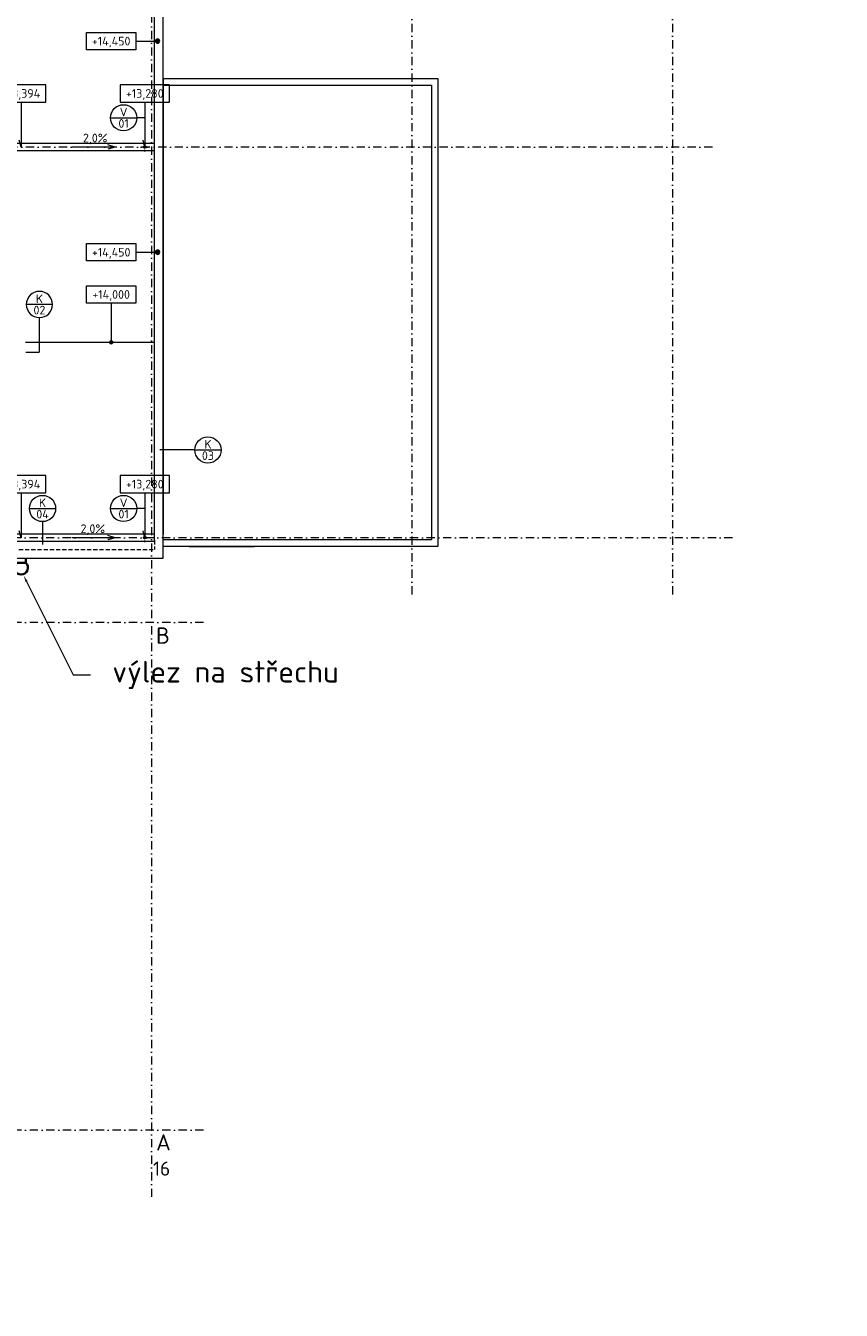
# Model space of a CAD drawing. Header units: millimetres. Extents: x -916886 to 3713765, y -2985421 to 1675785.
# Tile 94 of 256: x 144762 to 182334, y 141702 to 200890. Entities that reach past the tile are written whole.
import ezdxf
from ezdxf import colors
from ezdxf.entities.mleader import LeaderData, LeaderLine
from ezdxf.enums import TextEntityAlignment as Align
from ezdxf.math import Vec2, Vec3

# ---------------------------------------------------------------- set-up
doc = ezdxf.new("R2010")
doc.units = ezdxf.units.MM
for name, pattern in [('CENTERX2', [101.6, 63.5, -12.7, 12.7, -12.7]), ('DASHDOT', [25.4, 12.7, -6.35, 0, -6.35]), ('LINETYPE_0', [0]), ('ČÁRKOVANÁ', [19.05, 12.7, -6.35])]:
    doc.linetypes.add(name, pattern=pattern)
for name, color, linetype, lineweight in [('A99_N_kce-pohl', 1, 'Continuous', 9), ('A99_N_koty-vysk', 160, 'Continuous', 9), ('A99_N_leg-text', 7, 'Continuous', 9), ('A99_N_leg-text @ 200 VP16', 7, 'Continuous', 9), ('A99_N_leg-text @ 200 VP20', 7, 'Continuous', 9), ('A99_N_leg-text @ 200 VP25', 7, 'Continuous', 9), ('A99_N_leg-text @ 200 VP47', 7, 'Continuous', 9), ('A99_N_txt-popis-200', 240, 'Continuous', 5), ('A99_N_txt-popis-50 @ 200', 240, 'Continuous', 9), ('A99_N_znaceni 200', 5, 'Continuous', 5), ('A99_S_kce-pohl', 7, 'Continuous', 5), ('A99_S_kce-rez-sil', 7, 'Continuous', 15), ('A99_S_kce-rez-ten', 7, 'Continuous', 9), ('A99_S_osy', 1, 'CENTERX2', 5)]:
    doc.layers.add(name, color=color, linetype=linetype, lineweight=lineweight)
doc.styles.add('A99_kota', font='isocpeur.ttf', dxfattribs={"height": 2})
doc.styles.add('A99_popis', font='isocpeur.ttf')
doc.styles.add('ad_popis 100', font='isocpeur.ttf', dxfattribs={"height": 200})

# ---------------------------------------------------------------- blocks, each defined once
blk = doc.blocks.new('*U49')
at = {"color": 0, "linetype": 'ByBlock'}
blk.add_line((0, -2), (-5, -2), dxfattribs=at)
blk.add_lwpolyline([(0, -4), (11.4, -4), (11.4, 0), (0, 0)], close=True, dxfattribs=at)
at = {"color": 0, "linetype": 'ByBlock', "ltscale": 200, "const_width": 0.5}
blk.add_lwpolyline([(-5.25, -2, -1), (-4.75, -2, -1)], format="xyb", close=True, dxfattribs=at)
at = {"color": 0, "linetype": 'ByBlock'}
blk.add_circle((-5, -2), 0.5, dxfattribs=at)
at = {"color": 0, "linetype": 'ByBlock', "style": 'A99_kota'}
for tag, p in [('VYSKA', (5.7, -2.24)), ('VYSKA_POPIS1', (5.7, -6.04)), ('VYSKA_POPIS2', (5.9, -9.54)), ('VYSKA_POPIS3', (5.9, -13.04))]:
    blk.add_attdef(tag, text='', height=2, dxfattribs=at).set_placement(p, align=Align.MIDDLE)
blk = doc.blocks.new('*U50')
at = {"color": 0, "linetype": 'ByBlock'}
blk.add_line((5.7, -4), (5.7, -13.05), dxfattribs=at)
blk.add_lwpolyline([(0, -4), (11.4, -4), (11.4, 0), (0, 0)], close=True, dxfattribs=at)
at = {"color": 0, "linetype": 'ByBlock', "ltscale": 200, "const_width": 0.5}
blk.add_lwpolyline([(5.7, -13.3, -1), (5.7, -12.8, -1)], format="xyb", close=True, dxfattribs=at)
at = {"color": 0, "linetype": 'ByBlock', "style": 'A99_kota'}
for tag, p in [('VYSKA', (5.7, -2.24)), ('VYSKA_POPIS1', (5.7, -6.04)), ('VYSKA_POPIS2', (5.9, -9.54)), ('VYSKA_POPIS3', (5.9, -13.04))]:
    blk.add_attdef(tag, text='', height=2, dxfattribs=at).set_placement(p, align=Align.MIDDLE)
blk = doc.blocks.new('*U64')
at = {"color": 0, "linetype": 'ByBlock'}
for p, q in [((5.7, -4), (5.7, -14.35)), ((5.7, -14.35), (5.29, -12.8))]:
    blk.add_line(p, q, dxfattribs=at)
blk.add_lwpolyline([(0, -4), (11.4, -4), (11.4, 0), (0, 0)], close=True, dxfattribs=at)
at = {"color": 0, "linetype": 'ByBlock', "style": 'A99_kota'}
for tag, p in [('VYSKA', (5.7, -2.24)), ('VYSKA_POPIS1', (5.7, -6.04)), ('VYSKA_POPIS2', (5.9, -9.54)), ('VYSKA_POPIS3', (5.9, -13.04))]:
    blk.add_attdef(tag, text='', height=2, dxfattribs=at).set_placement(p, align=Align.MIDDLE)
blk = doc.blocks.new('*U2186')
at = {"layer": 'A99_N_leg-text @ 200 VP16', "linetype": 'Continuous', "lineweight": 0, "insert": (162730, -34202.5), "char_height": 400, "width": 19240, "attachment_point": 1, "rotation": 90, "style": 'A99_kota'}
blk.add_mtext('\\A1;\\pi-1200,l1200,t1200,22800;^IPOZNÁMKY:\\P^INAVRŽENÉ STAVEBNÍ ÚPRAVY BYLY PROVEDENY NA ZÁKLADĚ  INVESTOREM PŘEDANÝCH ELEKTRONICKÝCH PODKLADŮ.\\P ^IPŘED PROVÁDĚNÍM STAVEBNÍCH ÚPRAV JE NUTNÉ VEŠKERÉ PRVKY PŘESNĚ ZAMĚŘIT, ZDALI JSOU V SOULADU S PROJEKTOVOU DOKUMENTACÍ A PROVÉST VIZUÁLNÍ KONTROLU.\\P^I\\P{\\fISOCPEUR|b1|i0|c238|p34;^I\\fISOCPEUR|b0|i0|c238|p34;\\LBEZPEČNOSTNÍ ZÁCHYTNÝ SYSTÉM - VIZ. SAMOSTATNÁ PŘÍLOHA D.1.1\\P}\\P^I{\\fISOCPEUR|b1|i0|c238|p34;ZPĚTNÁ MONTÁŽ FOTOVOLTAICKÉ ELEKTRÁRNY ZE STÁVAJÍCÍCH SOLÁRNÍCH PANELŮ A STÁVAJÍCI NOSNÉ KONSTRUKCE, PŘIZPŮSOBENÉ NOVÉMU DISPOZIČNÍMU ŘEŠENÍ, BUDE PROVEDENA NA STAVBĚ PODLE POSTUPU STANOVENÝM V PLÁNU ORGANIZACE VÝSTAVBY (POV).\\P\\P^INOVÁ HORNÍ ÚROVEŇ ATIKY BUDE VE VÝŠCE 250 MM NAD HŘEBENEM STÁVAJÍCÍ SEDLOVÉ STŘECHY.}', dxfattribs=at)
at = {"layer": 'A99_N_leg-text @ 200 VP20', "linetype": 'Continuous', "lineweight": 0, "insert": (162730, -34202.5), "char_height": 400, "width": 19240, "attachment_point": 1, "rotation": 90, "style": 'A99_kota'}
blk.add_mtext('\\A1;\\pi-1200,l1200,t1200,22800;^IPOZNÁMKY:\\P^INAVRŽENÉ STAVEBNÍ ÚPRAVY BYLY PROVEDENY NA ZÁKLADĚ  INVESTOREM PŘEDANÝCH ELEKTRONICKÝCH PODKLADŮ.\\P ^IPŘED PROVÁDĚNÍM STAVEBNÍCH ÚPRAV JE NUTNÉ VEŠKERÉ PRVKY PŘESNĚ ZAMĚŘIT, ZDALI JSOU V SOULADU S PROJEKTOVOU DOKUMENTACÍ A PROVÉST VIZUÁLNÍ KONTROLU.\\P^I\\P{\\fISOCPEUR|b1|i0|c238|p34;^I\\fISOCPEUR|b0|i0|c238|p34;\\LBEZPEČNOSTNÍ ZÁCHYTNÝ SYSTÉM - VIZ. SAMOSTATNÁ PŘÍLOHA D.1.1\\P}\\P^I{\\fISOCPEUR|b1|i0|c238|p34;ZPĚTNÁ MONTÁŽ FOTOVOLTAICKÉ ELEKTRÁRNY ZE STÁVAJÍCÍCH SOLÁRNÍCH PANELŮ A STÁVAJÍCI NOSNÉ KONSTRUKCE, PŘIZPŮSOBENÉ NOVÉMU DISPOZIČNÍMU ŘEŠENÍ, BUDE PROVEDENA NA STAVBĚ PODLE POSTUPU STANOVENÝM V PLÁNU ORGANIZACE VÝSTAVBY (POV).\\P\\P^INOVÁ HORNÍ ÚROVEŇ ATIKY BUDE VE VÝŠCE 250 MM NAD HŘEBENEM STÁVAJÍCÍ SEDLOVÉ STŘECHY.}', dxfattribs=at)
at = {"layer": 'A99_N_leg-text @ 200 VP25', "linetype": 'Continuous', "lineweight": 0, "insert": (162730, -34202.5), "char_height": 400, "width": 19240, "attachment_point": 1, "rotation": 90, "style": 'A99_kota'}
blk.add_mtext('\\A1;\\pi-1200,l1200,t1200,22800;^IPOZNÁMKY:\\P^INAVRŽENÉ STAVEBNÍ ÚPRAVY BYLY PROVEDENY NA ZÁKLADĚ  INVESTOREM PŘEDANÝCH ELEKTRONICKÝCH PODKLADŮ.\\P ^IPŘED PROVÁDĚNÍM STAVEBNÍCH ÚPRAV JE NUTNÉ VEŠKERÉ PRVKY PŘESNĚ ZAMĚŘIT, ZDALI JSOU V SOULADU S PROJEKTOVOU DOKUMENTACÍ A PROVÉST VIZUÁLNÍ KONTROLU.\\P^I\\P{\\fISOCPEUR|b1|i0|c238|p34;^I\\fISOCPEUR|b0|i0|c238|p34;\\LBEZPEČNOSTNÍ ZÁCHYTNÝ SYSTÉM - VIZ. SAMOSTATNÁ PŘÍLOHA D.1.1\\P}\\P^I{\\fISOCPEUR|b1|i0|c238|p34;ZPĚTNÁ MONTÁŽ FOTOVOLTAICKÉ ELEKTRÁRNY ZE STÁVAJÍCÍCH SOLÁRNÍCH PANELŮ A STÁVAJÍCI NOSNÉ KONSTRUKCE, PŘIZPŮSOBENÉ NOVÉMU DISPOZIČNÍMU ŘEŠENÍ, BUDE PROVEDENA NA STAVBĚ PODLE POSTUPU STANOVENÝM V PLÁNU ORGANIZACE VÝSTAVBY (POV).\\P\\P^INOVÁ HORNÍ ÚROVEŇ ATIKY BUDE VE VÝŠCE 250 MM NAD HŘEBENEM STÁVAJÍCÍ SEDLOVÉ STŘECHY.}', dxfattribs=at)
at = {"layer": 'A99_N_leg-text @ 200 VP47', "linetype": 'Continuous', "lineweight": 0, "insert": (162730, -34202.5), "char_height": 400, "width": 19240, "attachment_point": 1, "rotation": 90, "style": 'A99_kota'}
blk.add_mtext('\\A1;\\pi-1200,l1200,t1200,22800;^IPOZNÁMKY:\\P^INAVRŽENÉ STAVEBNÍ ÚPRAVY BYLY PROVEDENY NA ZÁKLADĚ  INVESTOREM PŘEDANÝCH ELEKTRONICKÝCH PODKLADŮ.\\P ^IPŘED PROVÁDĚNÍM STAVEBNÍCH ÚPRAV JE NUTNÉ VEŠKERÉ PRVKY PŘESNĚ ZAMĚŘIT, ZDALI JSOU V SOULADU S PROJEKTOVOU DOKUMENTACÍ A PROVÉST VIZUÁLNÍ KONTROLU.\\P^I\\P{\\fISOCPEUR|b1|i0|c238|p34;^I\\fISOCPEUR|b0|i0|c238|p34;\\LBEZPEČNOSTNÍ ZÁCHYTNÝ SYSTÉM - VIZ. SAMOSTATNÁ PŘÍLOHA D.1.1\\P}\\P^I{\\fISOCPEUR|b1|i0|c238|p34;ZPĚTNÁ MONTÁŽ FOTOVOLTAICKÉ ELEKTRÁRNY ZE STÁVAJÍCÍCH SOLÁRNÍCH PANELŮ A STÁVAJÍCI NOSNÉ KONSTRUKCE, PŘIZPŮSOBENÉ NOVÉMU DISPOZIČNÍMU ŘEŠENÍ, BUDE PROVEDENA NA STAVBĚ PODLE POSTUPU STANOVENÝM V PLÁNU ORGANIZACE VÝSTAVBY (POV).\\P\\P^INOVÁ HORNÍ ÚROVEŇ ATIKY BUDE VE VÝŠCE 250 MM NAD HŘEBENEM STÁVAJÍCÍ SEDLOVÉ STŘECHY.}', dxfattribs=at)
blk = doc.blocks.new('*U20')
at = {"color": 0, "linetype": 'ByBlock'}
blk.add_line((-3.02, 0), (3.02, 0), dxfattribs=at)
blk.add_circle((0, 0), 3.02, dxfattribs=at)
at = {"color": 0, "linetype": 'ByBlock', "style": 'A99_popis'}
for tag, p in [('KATEGORIE', (0, 1.31)), ('PRVEK', (0, -1.3))]:
    blk.add_attdef(tag, text='', height=2, dxfattribs=at).set_placement(p, align=Align.MIDDLE_CENTER)

msp = doc.modelspace()

# ---------------------------------------------------------------- linework, layer by layer
at = {"color": 3, "linetype": 'LINETYPE_0', "lineweight": 35}
for p, q in [((144332.4, 176146.7), (144767.4, 176146.7)), ((144767.4, 176146.7), (144767.4, 176350))]:
    msp.add_line(p, q, dxfattribs=at)
msp.add_arc((144550, 175918.4), 315.4, 133.6031, 46.398, dxfattribs=at)
at = {"layer": 'A99_N_kce-pohl', "linetype": 'ČÁRKOVANÁ', "lineweight": 9, "ltscale": 15}
msp.add_line((5860, 176760), (150690, 176760), dxfattribs=at)
at = {"layer": 'A99_N_kce-pohl', "linetype": 'Continuous', "lineweight": 9, "ltscale": 25}
msp.add_line((138875.5, 176350), (151100, 176350), dxfattribs=at)
at = {"layer": 'A99_N_kce-pohl', "linetype": 'Continuous', "lineweight": 9}
for points in [[(151100, 176350), (151100, 214320)], [(150690, 177180), (150690, 214020)], [(150690, 186300), (144760, 186300)]]:
    msp.add_lwpolyline(points, dxfattribs=at)
at = {"layer": 'A99_N_kce-pohl', "color": 1, "linetype": 'Continuous', "ltscale": 25}
msp.add_lwpolyline([(150690, 195135), (150690, 195465), (6000, 195465), (6000, 195135)], close=True, dxfattribs=at)
at = {"layer": 'A99_N_kce-pohl', "color": 1, "linetype": 'DASHDOT', "lineweight": 5, "ltscale": 5}
for points in [[(150250, 195100), (150250, 195500)], [(150050, 195300), (150450, 195300)]]:
    msp.add_lwpolyline(points, dxfattribs=at)
at = {"layer": 'A99_N_kce-pohl', "linetype": 'Continuous', "ltscale": 25}
msp.add_lwpolyline([(150690, 177135), (150690, 177465), (6000, 177465), (6000, 177135)], close=True, dxfattribs=at)
at = {"layer": 'A99_N_kce-pohl', "linetype": 'DASHDOT', "lineweight": 5, "ltscale": 5}
for points in [[(150050, 177300), (150450, 177300)], [(150250, 177100), (150250, 177500)]]:
    msp.add_lwpolyline(points, dxfattribs=at)
at = {"layer": 'A99_N_kce-pohl', "linetype": 'ČÁRKOVANÁ', "lineweight": 9, "ltscale": 15}
msp.add_lwpolyline([(150690, 177180), (150690, 176760)], dxfattribs=at)
at = {"layer": 'A99_N_kce-pohl', "color": 1, "linetype": 'Continuous'}
msp.add_circle((150250, 195300), 60, dxfattribs=at)
at = {"layer": 'A99_N_kce-pohl', "linetype": 'Continuous'}
msp.add_circle((150250, 177300), 60, dxfattribs=at)
at = {"layer": 'A99_N_koty-vysk'}
for points in [[(148890, 195300), (148540, 195400)], [(148890, 195300), (146890, 195300)], [(148890, 195300), (148540, 195200)], [(148890, 177300), (146890, 177300)], [(148890, 177300), (148540, 177400)], [(148890, 177300), (148540, 177200)]]:
    msp.add_lwpolyline(points, dxfattribs=at)
at = {"layer": 'A99_N_znaceni 200'}
for points in [[(150250, 196646.5), (149876.5, 196646.5)], [(150250, 178646.5), (149876.5, 178646.5)], [(145537.7, 178041.4), (145537.7, 176980.3)]]:
    msp.add_lwpolyline(points, dxfattribs=at)
at = {"layer": 'A99_N_znaceni 200', "lineweight": 5}
for points in [[(145390, 187440.8), (145390, 185852.5)], [(144765, 185852.5), (145390, 185852.5)], [(152553.2, 181342.5), (150948, 181342.5)]]:
    msp.add_lwpolyline(points, dxfattribs=at)
at = {"layer": 'A99_S_kce-pohl', "linetype": 'Continuous', "ltscale": 25}
msp.add_line((151100, 198450), (151100, 177450), dxfattribs=at)
for points in [[(151100, 198450), (163750, 198450), (163750, 176900), (151100, 176900)], [(151100, 198150), (163450, 198150), (163450, 177200), (151100, 177200)]]:
    msp.add_lwpolyline(points, dxfattribs=at)
at = {"layer": 'A99_S_kce-rez-sil'}
msp.add_line((151100, 183150), (151100, 177450), dxfattribs=at)
at = {"layer": 'A99_S_kce-rez-ten'}
msp.add_lwpolyline([(152300, 176900), (155300, 176900)], dxfattribs=at)
at = {"layer": 'A99_S_osy', "linetype": 'DASHDOT', "lineweight": 5, "ltscale": 30}
for points in [[(150550, 264669.7), (150550, 146890)], [(162550, 234510), (162550, 174390)], [(174550, 234510), (174550, 174390)], [(176395, 195300), (4375, 195300)], [(177325, 177300), (4375, 177300)], [(152950, 173400), (-2660, 173400)], [(152950, 150000), (-2645, 150000)]]:
    msp.add_lwpolyline(points, dxfattribs=at)

# ---------------------------------------------------------------- block references
at = {"layer": 'A99_N_koty-vysk'}
ref = msp.add_blockref('*U49', (149840, 200580), dxfattribs=dict(at, xscale=-200, yscale=200, zscale=200))
ref.add_attrib('VYSKA', '+14,450', dxfattribs={"layer": '0', "color": 0, "linetype": 'ByBlock', "height": 400, "style": 'A99_kota'}).set_placement((148700, 200131.8), align=Align.MIDDLE)
at = {"layer": 'A99_N_koty-vysk', "xscale": 200, "yscale": 200, "zscale": 200}
for p, values in [((143410, 198170), {'VYSKA': '+13,394'}), ((149110, 198170), {'VYSKA': '+13,280'}), ((143410, 180170), {'VYSKA': '+13,394'}), ((149110, 180170), {'VYSKA': '+13,280'})]:
    msp.add_blockref('*U64', p, dxfattribs=at).add_auto_attribs(values)
at = {"layer": 'A99_N_koty-vysk'}
ref = msp.add_blockref('*U49', (149840, 190855), dxfattribs=dict(at, xscale=-200, yscale=200, zscale=200))
ref.add_attrib('VYSKA', '+14,450', dxfattribs={"layer": '0', "color": 0, "linetype": 'ByBlock', "height": 400, "style": 'A99_kota'}).set_placement((148700, 190406.8), align=Align.MIDDLE)
ref = msp.add_blockref('*U50', (149840, 188910), dxfattribs=dict(at, xscale=-200, yscale=200, zscale=200))
ref.add_attrib('VYSKA', '+14,000', dxfattribs={"layer": '0', "color": 0, "linetype": 'ByBlock', "height": 400, "style": 'A99_kota'}).set_placement((148700, 188461.8), align=Align.MIDDLE)
at = {"layer": 'A99_N_leg-text', "color": 4, "linetype": 'Continuous', "lineweight": 0}
msp.add_blockref('*U2186', (0, 0), dxfattribs=at)
at = {"layer": 'A99_N_znaceni 200', "xscale": 200, "yscale": 200, "zscale": 200}
for p, values in [((149272.5, 196646.5), {'KATEGORIE': 'V', 'PRVEK': '01'}), ((153157.2, 181342.5), {'KATEGORIE': 'K', 'PRVEK': '03'}), ((145537.7, 178645.3), {'KATEGORIE': 'K', 'PRVEK': '04'}), ((149272.5, 178646.5), {'KATEGORIE': 'V', 'PRVEK': '01'})]:
    msp.add_blockref('*U20', p, dxfattribs=at).add_auto_attribs(values)
at = {"layer": 'A99_N_znaceni 200'}
ref = msp.add_blockref('*U20', (145395, 188044.8), dxfattribs=dict(at, xscale=-200, yscale=200, zscale=200))
ref.add_attrib('KATEGORIE', 'K', dxfattribs={"layer": '0', "color": 0, "linetype": 'ByBlock', "height": 400, "style": 'A99_popis'}).set_placement((145395, 188306.8), align=Align.MIDDLE_CENTER)
ref.add_attrib('PRVEK', '02', dxfattribs={"layer": '0', "color": 0, "linetype": 'ByBlock', "height": 400, "style": 'A99_popis'}).set_placement((145395, 187785.2), align=Align.MIDDLE_CENTER)

# ---------------------------------------------------------------- texts
at = {"layer": 'A99_N_koty-vysk', "char_height": 400, "attachment_point": 3, "style": 'ad_popis 100'}
for insert in [(148530, 195915), (148420, 177915)]:
    msp.add_mtext_dynamic_manual_height_columns('2,0%', width=673.852, gutter_width=2000, heights=[0], dxfattribs=dict(at, insert=insert))
at = {"layer": 'A99_N_txt-popis-200', "color": 1, "lineweight": 0, "insert": (150625, 148556.7), "char_height": 650, "attachment_point": 1, "style": 'ad_popis 100'}
msp.add_mtext_dynamic_manual_height_columns('16', width=832.5, gutter_width=1000, heights=[0], dxfattribs=at)

# ---------------------------------------------------------------- leaders
at = {"layer": 'A99_N_txt-popis-50 @ 200', "lineweight": 9}
ml = msp.add_multileader_mtext('Standard', dxfattribs=at)
ml.set_content('\\A1;{\\C256;odvodňovací žlab se nemění,\\Pna stavbě se provede kontrola}', color=1, style='A99_popis')
ml.set_leader_properties(color=256, linetype='ByLayer', lineweight=-1)
ml.build(insert=Vec2(0, 0))
ml.multileader.update_dxf_attribs({"dogleg_length": 200, "arrow_head_size": 300, "scale": 200})
ctx = ml.context
ctx.base_point, ctx.scale, ctx.char_height, ctx.arrow_head_size, ctx.landing_gap_size, ctx.plane_origin = Vec3(81607.5, 172915), 200, 400, 300, 1000, Vec3(81055, 165489.2)
notes = []
notes.append((ctx, [(0, (1, 1, 0), (80807.5, 172915), (1, 0), 800, [(0, [(80810, 174410)], 0, [])])]))
ctx.mtext.insert, ctx.mtext.width, ctx.mtext.defined_height, ctx.mtext.flow_direction = Vec3(82607.5, 173175), 7914.793, 1247.5, 5
ml = msp.add_multileader_mtext('Standard', dxfattribs=at)
ml.set_content('\\A1;{\\C256;požární pás\\P(panely z minerální vlny)}', color=1, style='A99_popis')
ml.set_leader_properties(color=256, linetype='ByLayer', lineweight=-1)
ml.build(insert=Vec2(0, 0))
ml.multileader.update_dxf_attribs({"dogleg_length": 200, "arrow_head_size": 300, "scale": 200})
ctx = ml.context
ctx.base_point, ctx.scale, ctx.char_height, ctx.arrow_head_size, ctx.landing_gap_size, ctx.plane_origin = Vec3(58580, 172914.2), 200, 400, 300, 1000, Vec3(57880, 164819.2)
notes.append((ctx, [(0, (1, 1, 0), (57780, 172914.2), (1, 0), 800, [(0, [(55709.2, 172914.2)], 0, [])])]))
ctx.mtext.insert, ctx.mtext.width, ctx.mtext.defined_height, ctx.mtext.flow_direction = Vec3(59580, 173174.2), 6001.817, 1247.5, 5
ml = msp.add_multileader_mtext('Standard', dxfattribs=at)
ml.set_content('\\A1;{\\C256;požární pás\\P(panely z minerální vlny)}', color=1, style='A99_popis')
ml.set_leader_properties(color=256, linetype='ByLayer', lineweight=-1)
ml.build(insert=Vec2(0, 0))
ml.multileader.update_dxf_attribs({"dogleg_length": 200, "arrow_head_size": 300, "scale": 200})
ctx = ml.context
ctx.base_point, ctx.scale, ctx.char_height, ctx.arrow_head_size, ctx.landing_gap_size, ctx.plane_origin = Vec3(107780, 172914.2), 200, 400, 300, 1000, Vec3(107080, 164819.2)
notes.append((ctx, [(0, (1, 1, 0), (106980, 172914.2), (1, 0), 800, [(0, [(104909.2, 172914.2)], 0, [])])]))
ctx.mtext.insert, ctx.mtext.width, ctx.mtext.defined_height, ctx.mtext.flow_direction = Vec3(108780, 173174.2), 6001.817, 1247.5, 5
ml = msp.add_multileader_mtext('Standard', dxfattribs=at)
ml.set_content('\\A1;{\\C256;solární panely mimo podpory.\\P(Nutno dořešit statiku)}', color=1, style='A99_popis')
ml.set_leader_properties(color=256, linetype='ByLayer', lineweight=-1)
ml.build(insert=Vec2(0, 0))
ml.multileader.update_dxf_attribs({"dogleg_length": 200, "arrow_head_size": 300, "scale": 200})
ctx = ml.context
ctx.base_point, ctx.scale, ctx.char_height, ctx.arrow_head_size, ctx.landing_gap_size, ctx.plane_origin = Vec3(15202.5, 146030), 200, 400, 300, 1000, Vec3(14650, 138604.2)
notes.append((ctx, [(0, (1, 1, 0), (14402.5, 146030), (1, 0), 800, [(0, [(14405, 147525)], 0, [])])]))
ctx.mtext.insert, ctx.mtext.width, ctx.mtext.defined_height, ctx.mtext.flow_direction = Vec3(16202.5, 146250), 7914.793, 1247.5, 5
for ctx, leaders in notes:
    for number, flags, end, landing, length, lines in leaders:
        leader = LeaderData()
        leader.index, (leader.has_last_leader_line, leader.has_dogleg_vector, leader.attachment_direction) = number, flags
        leader.last_leader_point, leader.dogleg_vector, leader.dogleg_length = Vec3(end), Vec3(landing), length
        for number, points, colour, breaks in lines:
            line = LeaderLine()
            line.index, line.vertices, line.color, line.breaks = number, Vec3.list(points), colors.encode_raw_color(colour), breaks
            leader.lines.append(line)
        ctx.leaders.append(leader)

# ---------------------------------------------------------------- next in the draw order: texts
at = {"layer": 'A99_N_txt-popis-200', "color": 1, "lineweight": 0, "char_height": 750, "attachment_point": 1, "style": 'ad_popis 100', "bg_fill": 3, "box_fill_scale": 1, "bg_fill_color": 256, "bg_fill_transparency": 0}
for s, insert in [('B', (150766.5, 173165)), ('A', (150770, 149815))]:
    msp.add_mtext_dynamic_manual_height_columns(s, width=832.5, gutter_width=1000, heights=[0], dxfattribs=dict(at, insert=insert))

# ---------------------------------------------------------------- next in the draw order: leaders
at = {"layer": 'A99_N_txt-popis-50 @ 200', "lineweight": 9}
ml = msp.add_multileader_mtext('Standard', dxfattribs=at)
ml.set_content('\\A1;{\\C3;výlez na střechu}', color=1, style='A99_popis')
ml.set_leader_properties(color=256, linetype='ByLayer', lineweight=-1)
ml.build(insert=Vec2(0, 0))
ml.multileader.update_dxf_attribs({"dogleg_length": 200, "arrow_head_size": 300, "scale": 200})
ctx = ml.context
ctx.base_point, ctx.scale, ctx.char_height, ctx.arrow_head_size, ctx.landing_gap_size, ctx.plane_origin = Vec3(147752.4, 170975.9), 200, 1000, 300, 1000, Vec3(147052.4, 163393)
notes = []
notes.append((ctx, [(0, (1, 1, 0), (146952.4, 170975.9), (1, 0), 800, [(0, [(144670, 175550)], 0, [])])]))
ctx.mtext.insert, ctx.mtext.width, ctx.mtext.defined_height, ctx.mtext.flow_direction = Vec3(148752.4, 171625.9), 10627.466, 735.4, 5
ml = msp.add_multileader_mtext('Standard', dxfattribs=at)
ml.set_content('\\A1;{\\C256;odvodňovací žlab se nemění,\\Pna stavbě se provede kontrola}', color=1, style='A99_popis')
ml.set_leader_properties(color=256, linetype='ByLayer', lineweight=-1)
ml.build(insert=Vec2(0, 0))
ml.multileader.update_dxf_attribs({"dogleg_length": 200, "arrow_head_size": 300, "scale": 200})
ctx = ml.context
ctx.base_point, ctx.scale, ctx.char_height, ctx.arrow_head_size, ctx.landing_gap_size, ctx.plane_origin = Vec3(26627.5, 172915), 200, 400, 300, 1000, Vec3(26075, 165489.2)
notes.append((ctx, [(0, (1, 1, 0), (25827.5, 172915), (1, 0), 800, [(0, [(25830, 174410)], 0, [])])]))
ctx.mtext.insert, ctx.mtext.width, ctx.mtext.defined_height, ctx.mtext.flow_direction = Vec3(27627.5, 173175), 7914.793, 1247.5, 5
for ctx, leaders in notes:
    for number, flags, end, landing, length, lines in leaders:
        leader = LeaderData()
        leader.index, (leader.has_last_leader_line, leader.has_dogleg_vector, leader.attachment_direction) = number, flags
        leader.last_leader_point, leader.dogleg_vector, leader.dogleg_length = Vec3(end), Vec3(landing), length
        for number, points, colour, breaks in lines:
            line = LeaderLine()
            line.index, line.vertices, line.color, line.breaks = number, Vec3.list(points), colors.encode_raw_color(colour), breaks
            leader.lines.append(line)
        ctx.leaders.append(leader)

doc.saveas('drawing.dxf')
